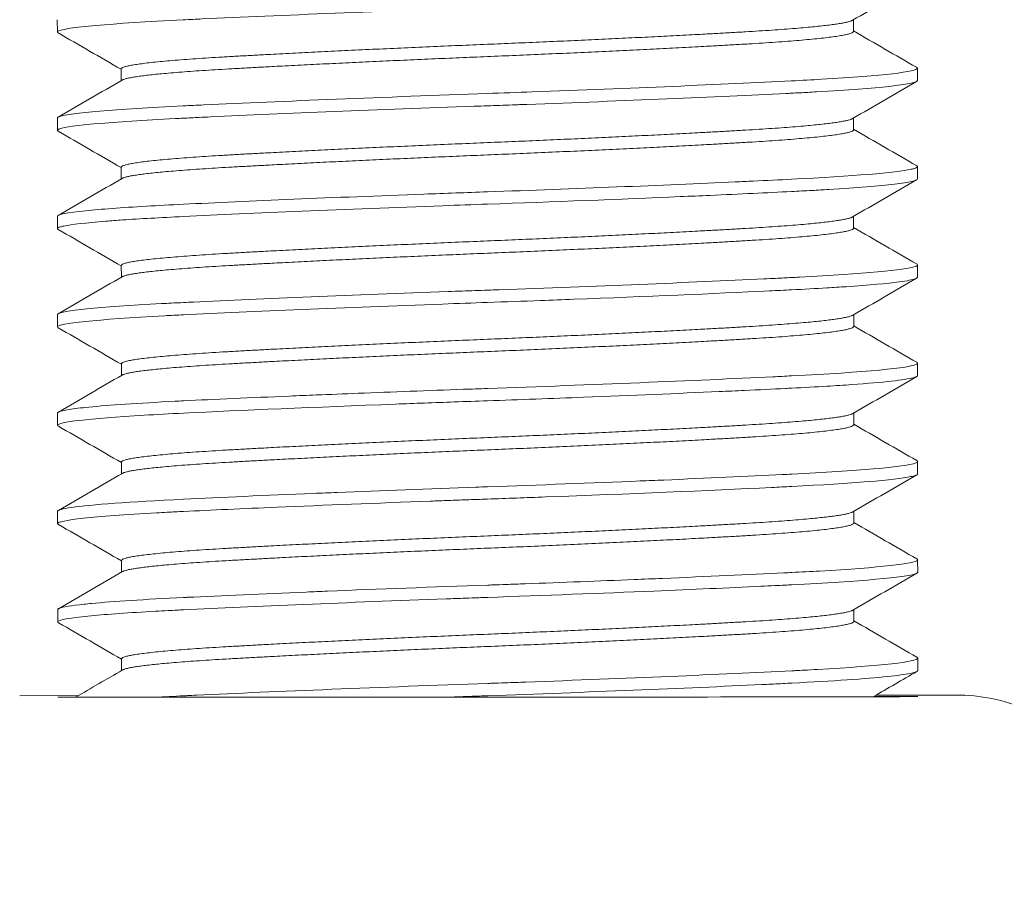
# Model space of a CAD drawing. Header units: inches. Extents: x 1 to 669, y 0 to 417.
# Tile 15 of 256: x 51.524 to 52.025, y 264.404 to 264.841. Entities that reach past the tile are written whole.
import ezdxf

# ---------------------------------------------------------------- set-up
doc = ezdxf.new("R2010")
doc.units = ezdxf.units.IN
doc.header["$LTSCALE"] = 12
doc.header["$MEASUREMENT"] = 0
doc.layers.add('X', color=1, linetype='CONTINUOUS')

msp = doc.modelspace()

# ---------------------------------------------------------------- linework, layer by layer
at = {"layer": 'X', "lineweight": 0}
for p, q in [((51.54297, 264.83448), (51.54296, 264.84073)), ((51.94799, 264.83475), (51.94799, 264.84071)), ((51.57546, 264.80976), (51.57546, 264.81575)), ((51.98048, 264.81602), (51.98049, 264.80977)), ((51.543, 264.78448), (51.543, 264.79073)), ((51.94803, 264.78475), (51.94802, 264.79071)), ((51.57549, 264.75976), (51.57549, 264.76575)), ((51.98051, 264.76602), (51.98052, 264.75977)), ((51.54303, 264.73448), (51.54303, 264.74073)), ((51.94806, 264.73475), (51.94805, 264.74071)), ((51.57553, 264.70976), (51.57552, 264.71575)), ((51.98055, 264.71602), (51.98055, 264.70977)), ((51.54307, 264.68448), (51.54306, 264.69073)), ((51.94809, 264.68475), (51.94809, 264.69071)), ((51.57556, 264.65976), (51.57556, 264.66575)), ((51.98058, 264.66602), (51.98058, 264.65977)), ((51.5431, 264.63448), (51.5431, 264.64073)), ((51.94812, 264.63475), (51.94812, 264.64071)), ((51.57559, 264.60976), (51.57559, 264.61575)), ((51.98061, 264.61602), (51.98062, 264.60977)), ((51.54313, 264.58448), (51.54313, 264.59073)), ((51.94816, 264.58475), (51.94815, 264.59071)), ((51.57562, 264.55976), (51.57562, 264.56575)), ((51.98064, 264.56602), (51.98065, 264.55977)), ((51.54316, 264.53448), (51.54316, 264.54073)), ((51.94819, 264.53475), (51.94818, 264.54071)), ((51.57566, 264.50976), (51.57565, 264.51575)), ((51.98068, 264.51602), (51.98068, 264.50977)), ((51.55359, 264.49697), (51.52381, 264.49696)), ((52.00006, 264.49727), (51.95948, 264.49724))]:
    msp.add_line(p, q, dxfattribs=at)
msp.add_arc((52.00013, 264.40352), 0.09375, 0.0374, 90.0374, dxfattribs=at)
for major_axis, start_param, end_param in [((-0.21875, -0.00014), -0.291356, 3.141592), ((0.21875, 0.00014), -0.000001, 0.455937)]:
    msp.add_ellipse((51.76194, 264.49637), major_axis=major_axis, ratio=0.000834, start_param=start_param, end_param=end_param, dxfattribs=at)
for points, knots in [([(51.98045, 264.85977), (51.98045, 264.85783), (51.95876, 264.85556), (51.92076, 264.85357), (51.91932, 264.85349), (51.91786, 264.85342), (51.91639, 264.85335), (51.9007, 264.85256), (51.88248, 264.85171), (51.86263, 264.85086), (51.85813, 264.85067), (51.85355, 264.85047), (51.8489, 264.85028), (51.82518, 264.84929), (51.79983, 264.84831), (51.77401, 264.84738), (51.772, 264.84731), (51.76998, 264.84723), (51.76796, 264.84716), (51.76587, 264.84709), (51.76379, 264.84701), (51.76171, 264.84694), (51.70914, 264.84509), (51.6562, 264.84297), (51.61654, 264.8411), (51.61499, 264.84103), (51.61347, 264.84095), (51.61196, 264.84088), (51.61028, 264.8408), (51.60864, 264.84072), (51.60704, 264.84064), (51.57008, 264.83885), (51.54675, 264.83678), (51.54341, 264.83495), (51.54328, 264.83488), (51.54317, 264.83481), (51.5431, 264.83474), (51.54301, 264.83465), (51.54297, 264.83457), (51.54297, 264.83448)], [46.069443, 46.069443, 46.069443, 46.069443, 46.492499, 46.492499, 46.492499, 46.508571, 46.508571, 46.508571, 46.679618, 46.679618, 46.679618, 46.718362, 46.718362, 46.718362, 46.916177, 46.916177, 46.916177, 46.931596, 46.931596, 46.931596, 46.947605, 46.947605, 46.947605, 47.353195, 47.353195, 47.353195, 47.368997, 47.368997, 47.368997, 47.386548, 47.386548, 47.386548, 47.789937, 47.789937, 47.789937, 47.805993, 47.805993, 47.805993, 47.825404, 47.825404, 47.825404, 47.825404]), ([(51.98005, 264.81651), (51.98033, 264.81634), (51.98048, 264.81618), (51.98048, 264.81602), (51.98048, 264.81428), (51.96304, 264.81226), (51.93173, 264.81043), (51.9269, 264.81014), (51.92177, 264.80986), (51.91641, 264.8096), (51.88173, 264.80785), (51.83409, 264.80583), (51.78461, 264.80401), (51.77697, 264.80373), (51.76931, 264.80346), (51.76174, 264.80319), (51.70985, 264.80137), (51.65692, 264.79924), (51.6175, 264.79739), (51.6139, 264.79722), (51.61042, 264.79706), (51.60706, 264.79689), (51.57239, 264.79521), (51.54941, 264.79326), (51.5442, 264.79152), (51.54339, 264.79125), (51.543, 264.79099), (51.543, 264.79073)], [22.359031, 22.359031, 22.359031, 22.359031, 22.393956, 22.393956, 22.393956, 22.771766, 22.771766, 22.771766, 22.83008, 22.83008, 22.83008, 23.207868, 23.207868, 23.207868, 23.266206, 23.266206, 23.266206, 23.665818, 23.665818, 23.665818, 23.702338, 23.702338, 23.702338, 24.080042, 24.080042, 24.080042, 24.138477, 24.138477, 24.138477, 24.138477]), ([(51.98049, 264.80977), (51.98049, 264.80971), (51.98047, 264.80965), (51.98043, 264.80959), (51.97933, 264.80785), (51.961, 264.80584), (51.92924, 264.80403), (51.92775, 264.80395), (51.92624, 264.80386), (51.92469, 264.80378), (51.922, 264.80363), (51.91924, 264.80349), (51.91642, 264.80335), (51.91549, 264.8033), (51.91455, 264.80325), (51.9136, 264.8032), (51.87848, 264.80146), (51.83095, 264.79946), (51.78185, 264.79766), (51.77938, 264.79757), (51.77691, 264.79748), (51.77444, 264.79739), (51.77019, 264.79724), (51.76595, 264.79709), (51.76174, 264.79694), (51.7595, 264.79686), (51.75726, 264.79678), (51.75501, 264.7967), (51.70667, 264.79498), (51.65828, 264.79304), (51.62091, 264.7913), (51.61894, 264.79121), (51.61699, 264.79112), (51.61508, 264.79103), (51.61233, 264.7909), (51.60966, 264.79077), (51.60707, 264.79064), (51.6057, 264.79058), (51.60435, 264.79051), (51.60302, 264.79044), (51.57048, 264.7888), (51.54918, 264.78694), (51.5442, 264.78527), (51.54393, 264.78518), (51.54371, 264.78509), (51.54353, 264.785), (51.54318, 264.78482), (51.543, 264.78465), (51.543, 264.78448)], [42.561213, 42.561213, 42.561213, 42.561213, 42.573851, 42.573851, 42.573851, 42.951185, 42.951185, 42.951185, 42.968852, 42.968852, 42.968852, 42.999698, 42.999698, 42.999698, 43.009888, 43.009888, 43.009888, 43.38666, 43.38666, 43.38666, 43.405561, 43.405561, 43.405561, 43.438122, 43.438122, 43.438122, 43.455472, 43.455472, 43.455472, 43.828427, 43.828427, 43.828427, 43.848102, 43.848102, 43.848102, 43.876488, 43.876488, 43.876488, 43.891431, 43.891431, 43.891431, 44.256299, 44.256299, 44.256299, 44.275822, 44.275822, 44.275822, 44.314801, 44.314801, 44.314801, 44.314801]), ([(51.543, 264.78448), (51.543, 264.78444), (51.54301, 264.7844), (51.54304, 264.78435), (51.54309, 264.78425), (51.54321, 264.78414), (51.54339, 264.78404)], [42.52770021, 42.52770021, 42.52770021, 42.52770021, 42.53754854, 42.53754854, 42.53754854, 42.56121286, 42.56121286, 42.56121286, 42.56121286]), ([(51.98009, 264.76651), (51.98037, 264.76634), (51.98051, 264.76618), (51.98051, 264.76602), (51.98051, 264.76571), (51.97999, 264.76539), (51.97893, 264.76506), (51.97848, 264.76493), (51.97794, 264.76479), (51.97732, 264.76465), (51.96968, 264.76298), (51.9477, 264.76117), (51.91645, 264.7596), (51.91037, 264.75929), (51.90386, 264.75897), (51.89699, 264.75865), (51.894, 264.75851), (51.89094, 264.75837), (51.88783, 264.75823), (51.85121, 264.75655), (51.80596, 264.75474), (51.76177, 264.75319), (51.75108, 264.75282), (51.74021, 264.75242), (51.72949, 264.75202), (51.68347, 264.75032), (51.63952, 264.74847), (51.6071, 264.74689), (51.60043, 264.74657), (51.59409, 264.74623), (51.58827, 264.74589), (51.57539, 264.74513), (51.56502, 264.74435), (51.55747, 264.74358), (51.54796, 264.7426), (51.54303, 264.74162), (51.54303, 264.74073)], [25.848196, 25.848196, 25.848196, 25.848196, 25.883162, 25.883162, 25.883162, 25.950386, 25.950386, 25.950386, 25.978423, 25.978423, 25.978423, 26.31938, 26.31938, 26.31938, 26.385703, 26.385703, 26.385703, 26.414656, 26.414656, 26.414656, 26.755621, 26.755621, 26.755621, 26.838093, 26.838093, 26.838093, 27.191882, 27.191882, 27.191882, 27.264625, 27.264625, 27.264625, 27.425485, 27.425485, 27.425485, 27.628187, 27.628187, 27.628187, 27.628187]), ([(51.98052, 264.75977), (51.98052, 264.7581), (51.96444, 264.75616), (51.93539, 264.75439), (51.93265, 264.75422), (51.92979, 264.75406), (51.92684, 264.75389), (51.92349, 264.75371), (51.92002, 264.75353), (51.91645, 264.75335), (51.90419, 264.75273), (51.89015, 264.75207), (51.87504, 264.7514), (51.87006, 264.75118), (51.86497, 264.75096), (51.85978, 264.75074), (51.82942, 264.74944), (51.79527, 264.74812), (51.76178, 264.74694), (51.75429, 264.74668), (51.74672, 264.74641), (51.73916, 264.74613), (51.68963, 264.74432), (51.6418, 264.74233), (51.6071, 264.74064), (51.59548, 264.74008), (51.58493, 264.73948), (51.57608, 264.73887), (51.57307, 264.73866), (51.57026, 264.73845), (51.56764, 264.73824), (51.55735, 264.73742), (51.55015, 264.7366), (51.54631, 264.7358), (51.54562, 264.73566), (51.54504, 264.73551), (51.54457, 264.73537), (51.54354, 264.73507), (51.54303, 264.73477), (51.54303, 264.73448)], [39.0562, 39.0562, 39.0562, 39.0562, 39.420805, 39.420805, 39.420805, 39.455225, 39.455225, 39.455225, 39.494301, 39.494301, 39.494301, 39.628637, 39.628637, 39.628637, 39.672955, 39.672955, 39.672955, 39.932369, 39.932369, 39.932369, 39.99038, 39.99038, 39.99038, 40.370409, 40.370409, 40.370409, 40.497709, 40.497709, 40.497709, 40.541041, 40.541041, 40.541041, 40.711673, 40.711673, 40.711673, 40.742126, 40.742126, 40.742126, 40.808422, 40.808422, 40.808422, 40.808422]), ([(51.98012, 264.71651), (51.98032, 264.71638), (51.98046, 264.71627), (51.98052, 264.71615), (51.98054, 264.7161), (51.98055, 264.71606), (51.98055, 264.71602), (51.98055, 264.71584), (51.98037, 264.71566), (51.98001, 264.71547), (51.97984, 264.71538), (51.97962, 264.71529), (51.97936, 264.71519), (51.97438, 264.71344), (51.95308, 264.7115), (51.92052, 264.7098), (51.91919, 264.70973), (51.91784, 264.70966), (51.91648, 264.7096), (51.91387, 264.70946), (51.91117, 264.70933), (51.9084, 264.7092), (51.90642, 264.7091), (51.90441, 264.709), (51.90237, 264.7089), (51.86484, 264.70711), (51.81621, 264.70512), (51.76773, 264.7034), (51.76575, 264.70333), (51.76378, 264.70326), (51.7618, 264.70319), (51.75754, 264.70304), (51.75325, 264.70289), (51.74894, 264.70273), (51.74654, 264.70265), (51.74414, 264.70256), (51.74175, 264.70247), (51.69367, 264.70073), (51.64711, 264.69881), (51.6122, 264.69714), (51.61048, 264.69706), (51.60879, 264.69697), (51.60713, 264.69689), (51.60502, 264.69679), (51.60295, 264.69669), (51.60091, 264.69658), (51.59926, 264.6965), (51.59763, 264.69641), (51.59603, 264.69633), (51.56367, 264.69458), (51.54473, 264.69264), (51.54317, 264.69097), (51.5431, 264.69089), (51.54306, 264.69081), (51.54306, 264.69073)], [29.338775, 29.338775, 29.338775, 29.338775, 29.364287, 29.364287, 29.364287, 29.373795, 29.373795, 29.373795, 29.41276, 29.41276, 29.41276, 29.431874, 29.431874, 29.431874, 29.795447, 29.795447, 29.795447, 29.810312, 29.810312, 29.810312, 29.838814, 29.838814, 29.838814, 29.859053, 29.859053, 29.859053, 30.231669, 30.231669, 30.231669, 30.246882, 30.246882, 30.246882, 30.279732, 30.279732, 30.279732, 30.298019, 30.298019, 30.298019, 30.665397, 30.665397, 30.665397, 30.68351, 30.68351, 30.68351, 30.70646, 30.70646, 30.70646, 30.725057, 30.725057, 30.725057, 31.10239, 31.10239, 31.10239, 31.120201, 31.120201, 31.120201, 31.120201]), ([(51.98055, 264.70977), (51.98055, 264.70927), (51.97916, 264.70874), (51.97636, 264.7082), (51.97499, 264.70793), (51.97328, 264.70767), (51.97126, 264.7074), (51.96511, 264.70659), (51.95602, 264.70577), (51.94424, 264.70496), (51.94113, 264.70475), (51.93783, 264.70454), (51.93436, 264.70433), (51.92879, 264.70399), (51.9228, 264.70366), (51.91648, 264.70335), (51.91287, 264.70316), (51.9091, 264.70298), (51.90519, 264.70279), (51.87697, 264.70143), (51.84235, 264.69995), (51.80568, 264.69855), (51.80011, 264.69834), (51.79448, 264.69813), (51.78883, 264.69792), (51.77982, 264.69758), (51.77076, 264.69726), (51.76181, 264.69694), (51.75423, 264.69668), (51.74658, 264.6964), (51.73894, 264.69612), (51.68945, 264.69431), (51.64182, 264.69233), (51.60713, 264.69064), (51.60386, 264.69048), (51.60066, 264.69032), (51.59757, 264.69016), (51.56287, 264.68831), (51.54307, 264.68623), (51.54307, 264.68448)], [35.552693, 35.552693, 35.552693, 35.552693, 35.661936, 35.661936, 35.661936, 35.715598, 35.715598, 35.715598, 35.878503, 35.878503, 35.878503, 35.921591, 35.921591, 35.921591, 35.990619, 35.990619, 35.990619, 36.030174, 36.030174, 36.030174, 36.315911, 36.315911, 36.315911, 36.359308, 36.359308, 36.359308, 36.428535, 36.428535, 36.428535, 36.487108, 36.487108, 36.487108, 36.866444, 36.866444, 36.866444, 36.902283, 36.902283, 36.902283, 37.30435, 37.30435, 37.30435, 37.30435]), ([(51.98015, 264.66651), (51.98043, 264.66634), (51.98058, 264.66618), (51.98058, 264.66602), (51.98058, 264.66594), (51.98055, 264.66586), (51.98048, 264.66578), (51.98042, 264.66571), (51.98034, 264.66564), (51.98023, 264.66557), (51.97722, 264.66365), (51.95382, 264.66147), (51.91651, 264.6596), (51.9149, 264.65951), (51.91326, 264.65943), (51.91158, 264.65935), (51.91008, 264.65928), (51.90857, 264.6592), (51.90704, 264.65913), (51.86737, 264.6572), (51.81442, 264.65504), (51.76184, 264.65319), (51.75977, 264.65312), (51.7577, 264.65305), (51.75562, 264.65297), (51.75361, 264.6529), (51.7516, 264.65283), (51.74959, 264.65276), (51.73134, 264.6521), (51.71331, 264.65142), (51.69594, 264.65074), (51.68875, 264.65046), (51.68166, 264.65017), (51.67472, 264.64989), (51.67009, 264.6497), (51.66553, 264.64951), (51.66105, 264.64932), (51.64114, 264.64848), (51.62288, 264.64766), (51.60716, 264.64689), (51.6057, 264.64682), (51.60424, 264.64675), (51.60281, 264.64668), (51.58406, 264.64573), (51.56921, 264.64473), (51.559, 264.64372), (51.55693, 264.64352), (51.55506, 264.64332), (51.55339, 264.64312), (51.54656, 264.64229), (51.54309, 264.64148), (51.5431, 264.64073)], [32.832673, 32.832673, 32.832673, 32.832673, 32.867661, 32.867661, 32.867661, 32.884522, 32.884522, 32.884522, 32.899164, 32.899164, 32.899164, 33.304722, 33.304722, 33.304722, 33.322243, 33.322243, 33.322243, 33.33783, 33.33783, 33.33783, 33.74187, 33.74187, 33.74187, 33.757717, 33.757717, 33.757717, 33.773037, 33.773037, 33.773037, 33.912316, 33.912316, 33.912316, 33.969972, 33.969972, 33.969972, 34.008406, 34.008406, 34.008406, 34.179108, 34.179108, 34.179108, 34.195027, 34.195027, 34.195027, 34.402867, 34.402867, 34.402867, 34.444889, 34.444889, 34.444889, 34.61644, 34.61644, 34.61644, 34.61644]), ([(51.98058, 264.65977), (51.98058, 264.65973), (51.98057, 264.65968), (51.98056, 264.65964), (51.98041, 264.65932), (51.97971, 264.65899), (51.97844, 264.65866), (51.97414, 264.65751), (51.96343, 264.65632), (51.94703, 264.65515), (51.94316, 264.65488), (51.93898, 264.6546), (51.93452, 264.65434), (51.92892, 264.654), (51.92287, 264.65367), (51.91652, 264.65335), (51.91547, 264.65329), (51.91441, 264.65324), (51.91333, 264.65319), (51.90682, 264.65286), (51.89985, 264.65253), (51.89252, 264.65219), (51.88834, 264.65199), (51.88405, 264.6518), (51.87967, 264.6516), (51.85854, 264.65066), (51.83522, 264.64969), (51.81068, 264.64874), (51.79463, 264.64812), (51.77805, 264.64751), (51.76184, 264.64694), (51.75623, 264.64674), (51.75058, 264.64654), (51.74492, 264.64634), (51.73986, 264.64616), (51.7348, 264.64597), (51.72977, 264.64578), (51.72482, 264.6456), (51.71991, 264.64541), (51.71504, 264.64523), (51.67446, 264.64368), (51.63617, 264.64205), (51.60717, 264.64064), (51.60005, 264.6403), (51.59334, 264.63994), (51.58719, 264.63957), (51.55876, 264.63788), (51.5431, 264.63605), (51.5431, 264.63448)], [32.04924, 32.04924, 32.04924, 32.04924, 32.058217, 32.058217, 32.058217, 32.12753, 32.12753, 32.12753, 32.362335, 32.362335, 32.362335, 32.417624, 32.417624, 32.417624, 32.48717, 32.48717, 32.48717, 32.498642, 32.498642, 32.498642, 32.568263, 32.568263, 32.568263, 32.608033, 32.608033, 32.608033, 32.799702, 32.799702, 32.799702, 32.925113, 32.925113, 32.925113, 32.968537, 32.968537, 32.968537, 33.007364, 33.007364, 33.007364, 33.045466, 33.045466, 33.045466, 33.363072, 33.363072, 33.363072, 33.440941, 33.440941, 33.440941, 33.801049, 33.801049, 33.801049, 33.801049]), ([(51.98018, 264.61651), (51.98046, 264.61634), (51.98061, 264.61618), (51.98061, 264.61602), (51.98061, 264.61593), (51.98057, 264.61585), (51.9805, 264.61576), (51.97949, 264.61465), (51.97183, 264.61346), (51.95809, 264.61226), (51.9475, 264.61135), (51.93341, 264.61044), (51.91655, 264.6096), (51.91498, 264.60952), (51.91339, 264.60944), (51.91177, 264.60936), (51.89403, 264.60848), (51.87364, 264.60756), (51.85145, 264.60663), (51.84753, 264.60647), (51.84355, 264.6063), (51.83953, 264.60614), (51.81472, 264.60512), (51.78831, 264.60412), (51.76187, 264.60319), (51.7599, 264.60312), (51.75792, 264.60305), (51.75594, 264.60298), (51.7318, 264.60212), (51.70795, 264.60122), (51.68536, 264.60032), (51.68132, 264.60015), (51.67733, 264.59999), (51.67338, 264.59983), (51.64871, 264.59882), (51.62621, 264.59782), (51.60719, 264.59689), (51.57991, 264.59557), (51.56003, 264.5941), (51.55026, 264.5927), (51.54553, 264.59202), (51.54313, 264.59136), (51.54313, 264.59073)], [36.331862, 36.331862, 36.331862, 36.331862, 36.366784, 36.366784, 36.366784, 36.384792, 36.384792, 36.384792, 36.621965, 36.621965, 36.621965, 36.804639, 36.804639, 36.804639, 36.821559, 36.821559, 36.821559, 37.007392, 37.007392, 37.007392, 37.040207, 37.040207, 37.040207, 37.242609, 37.242609, 37.242609, 37.257695, 37.257695, 37.257695, 37.441995, 37.441995, 37.441995, 37.4749, 37.4749, 37.4749, 37.680696, 37.680696, 37.680696, 37.975979, 37.975979, 37.975979, 38.118902, 38.118902, 38.118902, 38.118902]), ([(51.98062, 264.60977), (51.98062, 264.60958), (51.98043, 264.6094), (51.98006, 264.60921), (51.97986, 264.60911), (51.9796, 264.609), (51.97929, 264.6089), (51.97873, 264.60871), (51.978, 264.60852), (51.9771, 264.60834), (51.96922, 264.60668), (51.94737, 264.6049), (51.91655, 264.60335), (51.91326, 264.60318), (51.90985, 264.60301), (51.90632, 264.60284), (51.8743, 264.60129), (51.83372, 264.59958), (51.79126, 264.598), (51.78146, 264.59764), (51.77161, 264.59728), (51.76187, 264.59694), (51.75827, 264.59681), (51.75465, 264.59669), (51.75101, 264.59656), (51.74802, 264.59645), (51.74501, 264.59634), (51.74201, 264.59623), (51.73892, 264.59612), (51.73584, 264.59601), (51.73277, 264.59589), (51.70539, 264.59488), (51.67891, 264.59383), (51.65474, 264.5928), (51.64603, 264.59243), (51.63764, 264.59206), (51.62969, 264.5917), (51.6217, 264.59134), (51.61417, 264.59098), (51.6072, 264.59064), (51.60434, 264.59051), (51.60153, 264.59036), (51.5988, 264.59022), (51.59699, 264.59012), (51.59521, 264.59003), (51.59347, 264.58993), (51.56119, 264.58814), (51.54313, 264.58616), (51.54313, 264.58448)], [28.544417, 28.544417, 28.544417, 28.544417, 28.584358, 28.584358, 28.584358, 28.606163, 28.606163, 28.606163, 28.644669, 28.644669, 28.644669, 28.982529, 28.982529, 28.982529, 29.018541, 29.018541, 29.018541, 29.345227, 29.345227, 29.345227, 29.420676, 29.420676, 29.420676, 29.448617, 29.448617, 29.448617, 29.471622, 29.471622, 29.471622, 29.495294, 29.495294, 29.495294, 29.70635, 29.70635, 29.70635, 29.782404, 29.782404, 29.782404, 29.858862, 29.858862, 29.858862, 29.890249, 29.890249, 29.890249, 29.911078, 29.911078, 29.911078, 30.297091, 30.297091, 30.297091, 30.297091]), ([(51.54313, 264.58448), (51.54313, 264.58436), (51.54323, 264.58423), (51.54341, 264.5841), (51.54345, 264.58408), (51.54348, 264.58406), (51.54352, 264.58404)], [28.51096334, 28.51096334, 28.51096334, 28.51096334, 28.53949531, 28.53949531, 28.53949531, 28.54441714, 28.54441714, 28.54441714, 28.54441714]), ([(51.98022, 264.56651), (51.9805, 264.56634), (51.98064, 264.56618), (51.98064, 264.56602), (51.98064, 264.56595), (51.98062, 264.56588), (51.98057, 264.56581), (51.97931, 264.56408), (51.96145, 264.56213), (51.93069, 264.56036), (51.92624, 264.5601), (51.92153, 264.55985), (51.91658, 264.5596), (51.91528, 264.55953), (51.91396, 264.55946), (51.91263, 264.5594), (51.89453, 264.5585), (51.87362, 264.55756), (51.85081, 264.5566), (51.84609, 264.5564), (51.84129, 264.55621), (51.83643, 264.55601), (51.81853, 264.55528), (51.79987, 264.55456), (51.78092, 264.55387), (51.77774, 264.55376), (51.77455, 264.55364), (51.77135, 264.55353), (51.7691, 264.55345), (51.76684, 264.55337), (51.76458, 264.55329), (51.76369, 264.55325), (51.7628, 264.55322), (51.7619, 264.55319), (51.734, 264.55221), (51.70636, 264.55117), (51.68048, 264.55012), (51.67682, 264.54997), (51.6732, 264.54982), (51.66963, 264.54967), (51.64725, 264.54875), (51.62677, 264.54784), (51.60908, 264.54698), (51.60846, 264.54695), (51.60784, 264.54692), (51.60723, 264.54689), (51.58729, 264.54593), (51.57139, 264.54489), (51.56042, 264.54386), (51.55906, 264.54373), (51.55778, 264.5436), (51.55658, 264.54347), (51.54993, 264.54276), (51.54571, 264.54206), (51.54401, 264.54139), (51.54372, 264.54128), (51.54351, 264.54117), (51.54337, 264.54105), (51.54327, 264.54097), (51.5432, 264.5409), (51.54318, 264.54082), (51.54317, 264.54079), (51.54316, 264.54076), (51.54316, 264.54073)], [39.838079, 39.838079, 39.838079, 39.838079, 39.872967, 39.872967, 39.872967, 39.887513, 39.887513, 39.887513, 40.258232, 40.258232, 40.258232, 40.311804, 40.311804, 40.311804, 40.325852, 40.325852, 40.325852, 40.516898, 40.516898, 40.516898, 40.556414, 40.556414, 40.556414, 40.702159, 40.702159, 40.702159, 40.726649, 40.726649, 40.726649, 40.743909, 40.743909, 40.743909, 40.75074, 40.75074, 40.75074, 40.963917, 40.963917, 40.963917, 40.994044, 40.994044, 40.994044, 41.182927, 41.182927, 41.182927, 41.189578, 41.189578, 41.189578, 41.404984, 41.404984, 41.404984, 41.431575, 41.431575, 41.431575, 41.579106, 41.579106, 41.579106, 41.604106, 41.604106, 41.604106, 41.621857, 41.621857, 41.621857, 41.628283, 41.628283, 41.628283, 41.628283]), ([(51.98065, 264.55977), (51.98065, 264.5597), (51.98062, 264.55963), (51.98058, 264.55957), (51.98051, 264.55948), (51.98041, 264.55939), (51.98026, 264.5593), (51.98009, 264.5592), (51.97988, 264.5591), (51.97961, 264.559), (51.97471, 264.55716), (51.95166, 264.55511), (51.91658, 264.55335), (51.91546, 264.55329), (51.91432, 264.55323), (51.91316, 264.55317), (51.91146, 264.55309), (51.90972, 264.55301), (51.90795, 264.55292), (51.90563, 264.55281), (51.90327, 264.55269), (51.90086, 264.55258), (51.88442, 264.5518), (51.86611, 264.55099), (51.8465, 264.55017), (51.81981, 264.54906), (51.79055, 264.54795), (51.76191, 264.54694), (51.76039, 264.54689), (51.75887, 264.54683), (51.75734, 264.54678), (51.75508, 264.5467), (51.7528, 264.54662), (51.75052, 264.54654), (51.74726, 264.54642), (51.74401, 264.5463), (51.74077, 264.54619), (51.69074, 264.54436), (51.6424, 264.54235), (51.60723, 264.54064), (51.60607, 264.54059), (51.60492, 264.54053), (51.60378, 264.54047), (51.60229, 264.5404), (51.60081, 264.54032), (51.59936, 264.54025), (51.59717, 264.54013), (51.59503, 264.54002), (51.59296, 264.5399), (51.57944, 264.53915), (51.5684, 264.53837), (51.56018, 264.53758), (51.55786, 264.53736), (51.55577, 264.53714), (51.55391, 264.53692), (51.54678, 264.53608), (51.54316, 264.53525), (51.54316, 264.53448)], [25.036605, 25.036605, 25.036605, 25.036605, 25.051174, 25.051174, 25.051174, 25.070031, 25.070031, 25.070031, 25.091193, 25.091193, 25.091193, 25.475107, 25.475107, 25.475107, 25.487425, 25.487425, 25.487425, 25.505541, 25.505541, 25.505541, 25.529359, 25.529359, 25.529359, 25.692118, 25.692118, 25.692118, 25.913668, 25.913668, 25.913668, 25.925408, 25.925408, 25.925408, 25.942828, 25.942828, 25.942828, 25.967731, 25.967731, 25.967731, 26.352299, 26.352299, 26.352299, 26.364978, 26.364978, 26.364978, 26.38157, 26.38157, 26.38157, 26.406572, 26.406572, 26.406572, 26.569392, 26.569392, 26.569392, 26.615227, 26.615227, 26.615227, 26.791004, 26.791004, 26.791004, 26.791004]), ([(51.54316, 264.53448), (51.54316, 264.53444), (51.54318, 264.53439), (51.5432, 264.53434), (51.54324, 264.53428), (51.5433, 264.53421), (51.54339, 264.53414), (51.54344, 264.53411), (51.54349, 264.53407), (51.54355, 264.53404)], [25.0032893, 25.0032893, 25.0032893, 25.0032893, 25.01395827, 25.01395827, 25.01395827, 25.02873677, 25.02873677, 25.02873677, 25.03660484, 25.03660484, 25.03660484, 25.03660484]), ([(51.98025, 264.51651), (51.98036, 264.51644), (51.98044, 264.51638), (51.98051, 264.51632), (51.98059, 264.51625), (51.98064, 264.51617), (51.98066, 264.5161), (51.98067, 264.51607), (51.98068, 264.51605), (51.98068, 264.51602), (51.98068, 264.51422), (51.96232, 264.51216), (51.9297, 264.5103), (51.92749, 264.51017), (51.92522, 264.51004), (51.92288, 264.50992), (51.92145, 264.50984), (51.92001, 264.50977), (51.91854, 264.50969), (51.9179, 264.50966), (51.91725, 264.50963), (51.91661, 264.5096), (51.8807, 264.50779), (51.83196, 264.50573), (51.78134, 264.50389), (51.77786, 264.50376), (51.77436, 264.50363), (51.77086, 264.50351), (51.76861, 264.50343), (51.76634, 264.50335), (51.76408, 264.50327), (51.76336, 264.50324), (51.76265, 264.50322), (51.76194, 264.50319), (51.70772, 264.50129), (51.65379, 264.49911), (51.61378, 264.49721), (51.6122, 264.49713), (51.61064, 264.49706), (51.6091, 264.49698), (51.60848, 264.49695), (51.60787, 264.49692), (51.60726, 264.49689), (51.60223, 264.49665), (51.59745, 264.4964), (51.59292, 264.49615)], [43.347005, 43.347005, 43.347005, 43.347005, 43.360228, 43.360228, 43.360228, 43.37568, 43.37568, 43.37568, 43.381818, 43.381818, 43.381818, 43.770498, 43.770498, 43.770498, 43.79686, 43.79686, 43.79686, 43.81292, 43.81292, 43.81292, 43.81989, 43.81989, 43.81989, 44.208389, 44.208389, 44.208389, 44.235127, 44.235127, 44.235127, 44.252379, 44.252379, 44.252379, 44.257841, 44.257841, 44.257841, 44.672679, 44.672679, 44.672679, 44.689094, 44.689094, 44.689094, 44.695674, 44.695674, 44.695674, 44.750145, 44.750145, 44.750145, 44.750145]), ([(51.98068, 264.50977), (51.98068, 264.50975), (51.98068, 264.50973), (51.98067, 264.50971), (51.98066, 264.50964), (51.98062, 264.50957), (51.98055, 264.50949), (51.98015, 264.50909), (51.9789, 264.50868), (51.97681, 264.50826), (51.97424, 264.50775), (51.97041, 264.50722), (51.96535, 264.5067), (51.95439, 264.50555), (51.93757, 264.5044), (51.91661, 264.50335), (51.91634, 264.50333), (51.91607, 264.50332), (51.91579, 264.5033), (51.91415, 264.50322), (51.91247, 264.50314), (51.91076, 264.50305), (51.9077, 264.5029), (51.90457, 264.50275), (51.90136, 264.5026), (51.8625, 264.50075), (51.81211, 264.4987), (51.76194, 264.49694), (51.7618, 264.49694), (51.76167, 264.49693), (51.76154, 264.49693), (51.75902, 264.49684), (51.75647, 264.49675), (51.75394, 264.49666), (51.74993, 264.49652), (51.74593, 264.49637), (51.74195, 264.49623), (51.74151, 264.49621), (51.74107, 264.49619), (51.74062, 264.49618)], [22.3480835, 22.3480835, 22.3480835, 22.3480835, 22.3524374, 22.3524374, 22.3524374, 22.3676645, 22.3676645, 22.3676645, 22.4534028, 22.4534028, 22.4534028, 22.558722, 22.558722, 22.558722, 22.7872163, 22.7872163, 22.7872163, 22.7901971, 22.7901971, 22.7901971, 22.8079885, 22.8079885, 22.8079885, 22.8399041, 22.8399041, 22.8399041, 23.2264464, 23.2264464, 23.2264464, 23.2274806, 23.2274806, 23.2274806, 23.2468886, 23.2468886, 23.2468886, 23.277568, 23.277568, 23.277568, 23.2809707, 23.2809707, 23.2809707, 23.2809707])]:
    msp.add_open_spline(points, degree=3, knots=knots, dxfattribs=at)
for points in [[(51.98003, 264.85928), (51.96918, 264.85299), (51.95833, 264.84671), (51.94749, 264.84042)], [(51.94799, 264.83503), (51.95868, 264.82885), (51.96937, 264.82268), (51.98005, 264.81651)], [(51.54297, 264.83448), (51.54297, 264.83434), (51.5431, 264.83419), (51.54336, 264.83404)], [(51.57546, 264.81549), (51.56476, 264.82168), (51.55406, 264.82786), (51.54336, 264.83404)], [(51.54339, 264.79118), (51.55423, 264.79746), (51.56508, 264.80374), (51.57592, 264.81003)], [(51.98006, 264.80928), (51.96921, 264.80299), (51.95837, 264.79671), (51.94752, 264.79042)], [(51.94803, 264.78503), (51.95871, 264.77885), (51.9694, 264.77268), (51.98009, 264.76651)], [(51.57549, 264.76549), (51.56479, 264.77168), (51.55409, 264.77786), (51.54339, 264.78404)], [(51.54342, 264.74118), (51.55426, 264.74746), (51.56511, 264.75374), (51.57596, 264.76003)], [(51.98009, 264.75928), (51.96924, 264.75299), (51.9584, 264.74671), (51.94755, 264.74042)], [(51.54303, 264.73448), (51.54303, 264.73434), (51.54317, 264.73419), (51.54342, 264.73404)], [(51.94806, 264.73503), (51.95874, 264.72885), (51.96943, 264.72268), (51.98012, 264.71651)], [(51.57552, 264.71549), (51.56482, 264.72168), (51.55412, 264.72786), (51.54342, 264.73404)], [(51.54345, 264.69118), (51.5543, 264.69746), (51.56514, 264.70374), (51.57599, 264.71003)], [(51.98012, 264.70928), (51.96928, 264.70299), (51.95843, 264.69671), (51.94759, 264.69042)], [(51.54307, 264.68448), (51.54307, 264.68434), (51.5432, 264.68419), (51.54346, 264.68404)], [(51.94809, 264.68503), (51.95878, 264.67885), (51.96946, 264.67268), (51.98015, 264.66651)], [(51.57556, 264.66549), (51.56486, 264.67168), (51.55416, 264.67786), (51.54346, 264.68404)], [(51.54348, 264.64118), (51.55433, 264.64746), (51.56518, 264.65374), (51.57602, 264.66003)], [(51.98016, 264.65928), (51.96931, 264.65299), (51.95846, 264.64671), (51.94762, 264.64042)], [(51.5431, 264.63448), (51.5431, 264.63434), (51.54323, 264.63419), (51.54349, 264.63404)], [(51.94812, 264.63503), (51.95881, 264.62885), (51.9695, 264.62268), (51.98018, 264.61651)], [(51.57559, 264.61549), (51.56489, 264.62168), (51.55419, 264.62786), (51.54349, 264.63404)], [(51.54352, 264.59118), (51.55436, 264.59746), (51.56521, 264.60374), (51.57605, 264.61003)], [(51.98019, 264.60928), (51.96934, 264.60299), (51.9585, 264.59671), (51.94765, 264.59042)], [(51.57562, 264.56549), (51.56492, 264.57168), (51.55422, 264.57786), (51.54352, 264.58404)], [(51.94816, 264.58503), (51.95884, 264.57885), (51.96953, 264.57268), (51.98022, 264.56651)], [(51.54355, 264.54118), (51.5544, 264.54746), (51.56524, 264.55374), (51.57609, 264.56003)], [(51.98022, 264.55928), (51.96937, 264.55299), (51.95853, 264.54671), (51.94768, 264.54042)], [(51.57565, 264.51549), (51.56495, 264.52168), (51.55425, 264.52786), (51.54355, 264.53404)], [(51.94819, 264.53503), (51.95887, 264.52885), (51.96956, 264.52268), (51.98025, 264.51651)], [(51.55223, 264.49619), (51.56019, 264.5008), (51.56816, 264.50541), (51.57612, 264.51003)], [(51.98025, 264.50928), (51.97286, 264.50499), (51.96546, 264.50071), (51.95807, 264.49642)]]:
    msp.add_open_spline(points, degree=3, dxfattribs=at)
for points, weights, knots in [([(51.94749, 264.84042), (51.94241, 264.83748), (51.89343, 264.8346), (51.83888, 264.83139), (51.76172, 264.82822)], [0.986878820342, 0.931130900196, 1, 0.923879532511, 1], [0.34580513, 0.34580513, 0.34580513, 0.35119048, 0.35119048, 0.35714286, 0.35714286, 0.35714286]), ([(51.94799, 264.83475), (51.948, 264.83156), (51.89344, 264.82835), (51.83888, 264.82514), (51.76173, 264.82197)], [1, 0.923879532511, 1, 0.923879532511, 1], [0.3452381, 0.3452381, 0.3452381, 0.35119048, 0.35119048, 0.35714286, 0.35714286, 0.35714286]), ([(51.76172, 264.82822), (51.68457, 264.82504), (51.63001, 264.82193), (51.57546, 264.81881), (51.57546, 264.81575)], [1, 0.923879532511, 1, 0.923879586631, 0.999999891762], [0.35714286, 0.35714286, 0.35714286, 0.36309524, 0.36309524, 0.36904761, 0.36904761, 0.36904761]), ([(51.76173, 264.82197), (51.68457, 264.81879), (51.63002, 264.81568), (51.58082, 264.81287), (51.57592, 264.81003)], [1, 0.923879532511, 1, 0.930841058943, 0.987350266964], [0.35714286, 0.35714286, 0.35714286, 0.36309524, 0.36309524, 0.36850325, 0.36850325, 0.36850325]), ([(51.94752, 264.79042), (51.94244, 264.78748), (51.89347, 264.7846), (51.83891, 264.78139), (51.76176, 264.77822)], [0.986878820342, 0.931130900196, 1, 0.923879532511, 1], [0.39342418, 0.39342418, 0.39342418, 0.39880952, 0.39880952, 0.4047619, 0.4047619, 0.4047619]), ([(51.94803, 264.78475), (51.94803, 264.78156), (51.89347, 264.77835), (51.83891, 264.77514), (51.76176, 264.77197)], [1, 0.923879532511, 1, 0.923879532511, 1], [0.39285714, 0.39285714, 0.39285714, 0.39880952, 0.39880952, 0.4047619, 0.4047619, 0.4047619]), ([(51.76176, 264.77822), (51.6846, 264.77504), (51.63004, 264.77193), (51.57549, 264.76881), (51.57549, 264.76575)], [1, 0.923879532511, 1, 0.92387958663, 0.999999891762], [0.4047619, 0.4047619, 0.4047619, 0.41071429, 0.41071429, 0.41666666, 0.41666666, 0.41666666]), ([(51.76176, 264.77197), (51.6846, 264.76879), (51.63005, 264.76568), (51.58085, 264.76287), (51.57596, 264.76003)], [1, 0.923879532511, 1, 0.930841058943, 0.987350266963], [0.4047619, 0.4047619, 0.4047619, 0.41071429, 0.41071429, 0.4161223, 0.4161223, 0.4161223]), ([(51.94755, 264.74042), (51.94247, 264.73748), (51.8935, 264.7346), (51.83894, 264.73139), (51.76179, 264.72822)], [0.986878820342, 0.931130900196, 1, 0.923879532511, 1], [0.44104322, 0.44104322, 0.44104322, 0.44642857, 0.44642857, 0.45238095, 0.45238095, 0.45238095]), ([(51.94806, 264.73475), (51.94806, 264.73156), (51.8935, 264.72835), (51.83895, 264.72514), (51.76179, 264.72197)], [1, 0.923879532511, 1, 0.923879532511, 1], [0.44047619, 0.44047619, 0.44047619, 0.44642857, 0.44642857, 0.45238095, 0.45238095, 0.45238095]), ([(51.76179, 264.72822), (51.68463, 264.72504), (51.63008, 264.72193), (51.57552, 264.71881), (51.57552, 264.71575)], [1, 0.923879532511, 1, 0.92387958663, 0.999999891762], [0.45238095, 0.45238095, 0.45238095, 0.45833333, 0.45833333, 0.46428571, 0.46428571, 0.46428571]), ([(51.76179, 264.72197), (51.68464, 264.71879), (51.63008, 264.71568), (51.58088, 264.71287), (51.57599, 264.71003)], [1, 0.923879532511, 1, 0.930841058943, 0.987350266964], [0.45238095, 0.45238095, 0.45238095, 0.45833333, 0.45833333, 0.46374134, 0.46374134, 0.46374134]), ([(51.94759, 264.69042), (51.94251, 264.68748), (51.89353, 264.6846), (51.83898, 264.68139), (51.76182, 264.67822)], [0.986878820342, 0.931130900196, 1, 0.923879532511, 1], [0.48866227, 0.48866227, 0.48866227, 0.49404762, 0.49404762, 0.5, 0.5, 0.5]), ([(51.94809, 264.68475), (51.94809, 264.68156), (51.89354, 264.67835), (51.83898, 264.67514), (51.76182, 264.67197)], [1, 0.923879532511, 1, 0.923879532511, 1], [0.48809524, 0.48809524, 0.48809524, 0.49404762, 0.49404762, 0.5, 0.5, 0.5]), ([(51.76182, 264.67822), (51.68467, 264.67504), (51.63011, 264.67193), (51.57555, 264.66881), (51.57556, 264.66575)], [1, 0.923879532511, 1, 0.92387958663, 0.999999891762], [0.5, 0.5, 0.5, 0.50595238, 0.50595238, 0.51190476, 0.51190476, 0.51190476]), ([(51.76182, 264.67197), (51.68467, 264.66879), (51.63011, 264.66568), (51.58092, 264.66287), (51.57602, 264.66003)], [1, 0.923879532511, 1, 0.930841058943, 0.987350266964], [0.5, 0.5, 0.5, 0.50595238, 0.50595238, 0.51136039, 0.51136039, 0.51136039]), ([(51.94762, 264.64042), (51.94254, 264.63748), (51.89357, 264.6346), (51.83901, 264.63139), (51.76185, 264.62822)], [0.986878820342, 0.931130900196, 1, 0.923879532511, 1], [0.53628132, 0.53628132, 0.53628132, 0.54166667, 0.54166667, 0.54761905, 0.54761905, 0.54761905]), ([(51.94812, 264.63475), (51.94813, 264.63156), (51.89357, 264.62835), (51.83901, 264.62514), (51.76186, 264.62197)], [1, 0.923879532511, 1, 0.923879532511, 1], [0.53571429, 0.53571429, 0.53571429, 0.54166667, 0.54166667, 0.54761905, 0.54761905, 0.54761905]), ([(51.76185, 264.62822), (51.6847, 264.62504), (51.63014, 264.62193), (51.57559, 264.61881), (51.57559, 264.61575)], [1, 0.923879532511, 1, 0.92387958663, 0.999999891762], [0.54761905, 0.54761905, 0.54761905, 0.55357143, 0.55357143, 0.55952381, 0.55952381, 0.55952381]), ([(51.76186, 264.62197), (51.6847, 264.61879), (51.63015, 264.61568), (51.58095, 264.61287), (51.57605, 264.61003)], [1, 0.923879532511, 1, 0.930841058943, 0.987350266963], [0.54761905, 0.54761905, 0.54761905, 0.55357143, 0.55357143, 0.55897944, 0.55897944, 0.55897944]), ([(51.94765, 264.59042), (51.94257, 264.58748), (51.8936, 264.5846), (51.83904, 264.58139), (51.76189, 264.57822)], [0.986878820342, 0.931130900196, 1, 0.923879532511, 1], [0.58390037, 0.58390037, 0.58390037, 0.58928571, 0.58928571, 0.5952381, 0.5952381, 0.5952381]), ([(51.94816, 264.58475), (51.94816, 264.58156), (51.8936, 264.57835), (51.83905, 264.57514), (51.76189, 264.57197)], [1, 0.923879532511, 1, 0.923879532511, 1], [0.58333333, 0.58333333, 0.58333333, 0.58928571, 0.58928571, 0.5952381, 0.5952381, 0.5952381]), ([(51.76189, 264.57822), (51.68473, 264.57504), (51.63017, 264.57193), (51.57562, 264.56881), (51.57562, 264.56575)], [1, 0.923879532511, 1, 0.92387958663, 0.999999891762], [0.5952381, 0.5952381, 0.5952381, 0.60119048, 0.60119048, 0.60714285, 0.60714285, 0.60714285]), ([(51.76189, 264.57197), (51.68474, 264.56879), (51.63018, 264.56568), (51.58098, 264.56287), (51.57609, 264.56003)], [1, 0.923879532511, 1, 0.930841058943, 0.987350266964], [0.5952381, 0.5952381, 0.5952381, 0.60119048, 0.60119048, 0.60659849, 0.60659849, 0.60659849]), ([(51.94768, 264.54042), (51.94261, 264.53748), (51.89363, 264.5346), (51.83907, 264.53139), (51.76192, 264.52822)], [0.986878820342, 0.931130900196, 1, 0.923879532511, 1], [0.63151942, 0.63151942, 0.63151942, 0.63690476, 0.63690476, 0.64285714, 0.64285714, 0.64285714]), ([(51.94819, 264.53475), (51.94819, 264.53156), (51.89363, 264.52835), (51.83908, 264.52514), (51.76192, 264.52197)], [1, 0.923879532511, 1, 0.923879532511, 1], [0.63095238, 0.63095238, 0.63095238, 0.63690476, 0.63690476, 0.64285714, 0.64285714, 0.64285714]), ([(51.76192, 264.52822), (51.68476, 264.52504), (51.63021, 264.52193), (51.57565, 264.51881), (51.57565, 264.51575)], [1, 0.923879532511, 1, 0.92387958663, 0.999999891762], [0.64285714, 0.64285714, 0.64285714, 0.64880952, 0.64880952, 0.6547619, 0.6547619, 0.6547619]), ([(51.76192, 264.52197), (51.68477, 264.51879), (51.63021, 264.51568), (51.58102, 264.51287), (51.57612, 264.51003)], [1, 0.923879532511, 1, 0.930841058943, 0.987350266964], [0.64285714, 0.64285714, 0.64285714, 0.64880952, 0.64880952, 0.65421754, 0.65421754, 0.65421754])]:
    msp.add_rational_spline(points, weights, degree=2, knots=knots, dxfattribs=at)

doc.saveas('drawing.dxf')
